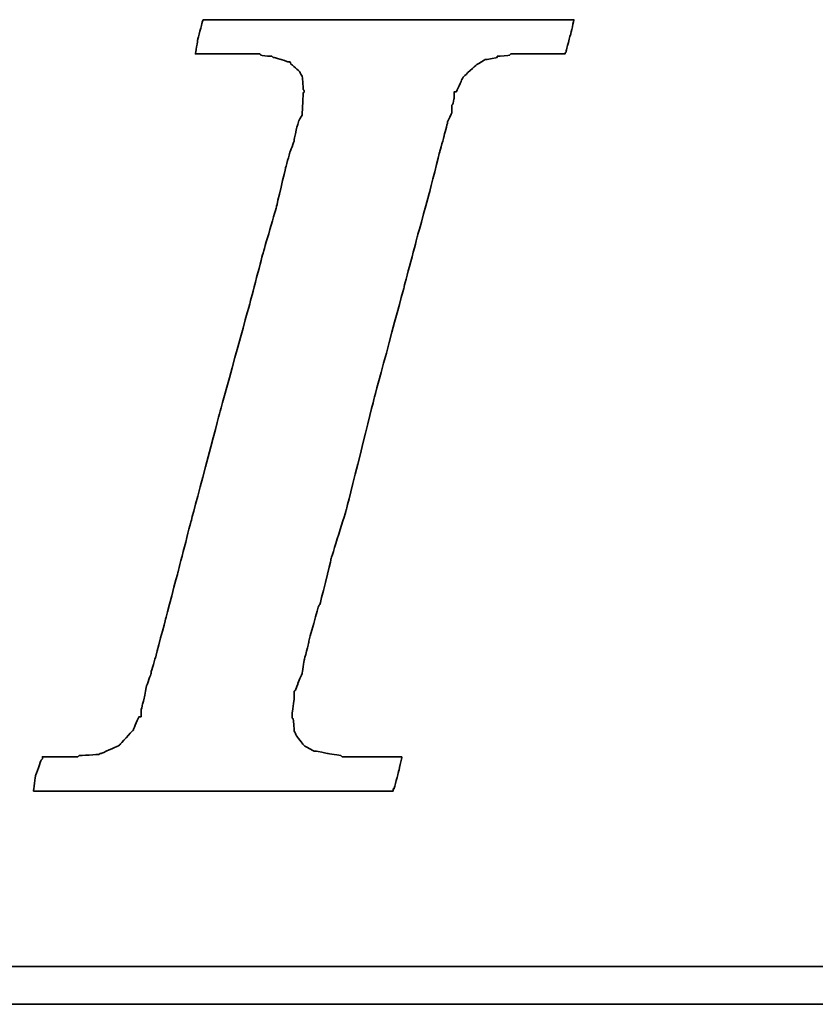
# Model space of a CAD drawing. Extents: x 31 to 308, y 40 to 134.
# Tile 30 of 47: x 135.49 to 136.95, y 90.62 to 92.43. Entities that reach past the tile are written whole.
import ezdxf

# ---------------------------------------------------------------- set-up
doc = ezdxf.new("R2010")
doc.units = 0
doc.header["$MEASUREMENT"] = 0
doc.layers.add('DIM', color=4, linetype='CONTINUOUS')
doc.layers.add('layer 1', color=7, linetype='CONTINUOUS')

# ---------------------------------------------------------------- blocks, each defined once
blk = doc.blocks.new('TBI MOTION logo(完整正式版)')
at = {"layer": 'layer 1', "color": 22, "lineweight": 35}
for points, knots in [([(-40.59125, -7.94375), (-40.59125, -7.94375), (-40.97375, -7.94375), (-40.97375, -7.94375), (-40.97375, -7.94375), (-40.97375, -7.94375), (-41.38125, -7.94375), (-41.38125, -7.94375), (-41.38125, -7.94375), (-41.38125, -7.94375), (-41.54875, -7.94375), (-41.54875, -7.94375), (-41.54875, -7.94375), (-41.54875, -7.94375), (-41.59875, -7.94375), (-41.59875, -7.94375), (-41.59875, -7.94375), (-41.59875, -7.94375), (-41.88375, -7.94375), (-41.88375, -7.94375), (-41.88375, -7.94375), (-41.88375, -7.94375), (-41.90875, -7.91875), (-41.90875, -7.91875), (-41.90875, -7.91875), (-41.90875, -7.91875), (-42.19875, -7.87125), (-42.19875, -7.87125), (-42.19875, -7.87125), (-42.19875, -7.87125), (-42.43875, -7.82375), (-42.43875, -7.82375), (-42.43875, -7.82375), (-42.43875, -7.82375), (-42.45875, -7.82375), (-42.45875, -7.82375), (-42.45875, -7.82375), (-42.45875, -7.82375), (-42.48625, -7.82375), (-42.48625, -7.82375), (-42.48625, -7.82375), (-42.48625, -7.82375), (-42.67625, -7.72375), (-42.67625, -7.72375), (-42.67625, -7.72375), (-42.67625, -7.72375), (-42.70125, -7.70375), (-42.70125, -7.70375), (-42.70125, -7.70375), (-42.70125, -7.70375), (-42.72375, -7.67875), (-42.72375, -7.67875), (-42.72375, -7.67875), (-42.72375, -7.67875), (-42.86875, -7.48875), (-42.86875, -7.48875), (-42.86875, -7.48875), (-42.86875, -7.48875), (-42.89375, -7.43875), (-42.89375, -7.43875), (-42.89375, -7.43875), (-42.89375, -7.43875), (-42.91875, -7.38875), (-42.91875, -7.38875), (-42.91875, -7.38875), (-42.91875, -7.38875), (-42.93875, -7.12875), (-42.93875, -7.12875), (-42.93875, -7.12875), (-42.93875, -7.12875), (-42.96375, -7.10375), (-42.96375, -7.10375), (-42.96375, -7.10375), (-42.96375, -7.10375), (-42.96375, -7.05375), (-42.96375, -7.05375), (-42.96375, -7.05375), (-42.96375, -7.05375), (-42.96375, -7.00875), (-42.96375, -7.00875), (-42.96375, -7.00875), (-42.96375, -7.00875), (-42.91875, -6.69625), (-42.91875, -6.69625), (-42.91875, -6.69625), (-42.91875, -6.69625), (-42.91875, -6.62375), (-42.91875, -6.62375), (-42.91875, -6.62375), (-42.91875, -6.62375), (-42.91875, -6.59625), (-42.91875, -6.59625), (-42.91875, -6.59625), (-42.91875, -6.59625), (-42.91875, -6.57375), (-42.91875, -6.57375), (-42.91875, -6.57375), (-42.91875, -6.57375), (-42.91875, -6.52875), (-42.91875, -6.52875), (-42.91875, -6.52875), (-42.91875, -6.52875), (-42.89375, -6.50375), (-42.89375, -6.50375), (-42.89375, -6.50375), (-42.89375, -6.50375), (-42.84375, -6.38375), (-42.84375, -6.38375), (-42.84375, -6.38375), (-42.84375, -6.38375), (-42.84375, -6.35875), (-42.84375, -6.35875), (-42.84375, -6.35875), (-42.84375, -6.35875), (-42.74625, -6.14375), (-42.74625, -6.14375), (-42.74625, -6.14375), (-42.74625, -6.14375), (-42.70125, -5.85375), (-42.70125, -5.85375), (-42.70125, -5.85375), (-42.70125, -5.85375), (-42.60375, -5.47125), (-42.60375, -5.47125), (-42.60375, -5.47125), (-42.60375, -5.47125), (-42.60375, -5.44875), (-42.60375, -5.44875), (-42.60375, -5.44875), (-42.60375, -5.44875), (-42.38875, -4.67875), (-42.38875, -4.67875), (-42.38875, -4.67875), (-42.38875, -4.67875), (-42.36375, -4.65375), (-42.36375, -4.65375), (-42.36375, -4.65375), (-42.36375, -4.65375), (-42.12375, -3.69625), (-42.12375, -3.69625), (-42.12375, -3.69625), (-42.12375, -3.69625), (-42.12375, -3.67374), (-42.12375, -3.67374), (-42.12375, -3.67374), (-42.12375, -3.67374), (-41.78875, -2.59374), (-41.78875, -2.59374), (-41.78875, -2.59374), (-41.78875, -2.59374), (-41.18875, -0.19375), (-41.18875, -0.19375), (-41.18875, -0.19375), (-41.18875, -0.19375), (-40.54375, 2.20624), (-40.54375, 2.20624), (-40.54375, 2.20624), (-40.54375, 2.20624), (-40.25375, 3.30875), (-40.25375, 3.30875), (-40.25375, 3.30875), (-40.25375, 3.30875), (-39.98875, 4.27125), (-39.98875, 4.27125), (-39.98875, 4.27125), (-39.98875, 4.27125), (-39.77375, 5.13125), (-39.77375, 5.13125), (-39.77375, 5.13125), (-39.77375, 5.13125), (-39.67875, 5.47125), (-39.67875, 5.47125), (-39.67875, 5.47125), (-39.67875, 5.47125), (-39.60375, 5.75625), (-39.60375, 5.75625), (-39.60375, 5.75625), (-39.60375, 5.75625), (-39.60375, 5.78125), (-39.60375, 5.78125), (-39.60375, 5.78125), (-39.60375, 5.78125), (-39.50875, 5.97125), (-39.50875, 5.97125), (-39.50875, 5.97125), (-39.50875, 5.97125), (-39.50875, 6.13875), (-39.50875, 6.13875), (-39.50875, 6.13875), (-39.50875, 6.13875), (-39.48625, 6.16625), (-39.48625, 6.16625), (-39.48625, 6.16625), (-39.48625, 6.16625), (-39.46125, 6.28625), (-39.46125, 6.28625), (-39.46125, 6.28625), (-39.46125, 6.28625), (-39.46125, 6.42625), (-39.46125, 6.42625), (-39.46125, 6.42625), (-39.46125, 6.42625), (-39.41375, 6.42625), (-39.41375, 6.42625), (-39.41375, 6.42625), (-39.41375, 6.42625), (-39.29375, 6.69125), (-39.29375, 6.69125), (-39.29375, 6.69125), (-39.29375, 6.69125), (-39.26875, 6.74125), (-39.26875, 6.74125), (-39.26875, 6.74125), (-39.26875, 6.74125), (-39.24375, 6.76625), (-39.24375, 6.76625), (-39.24375, 6.76625), (-39.24375, 6.76625), (-38.98375, 7.00624), (-38.98375, 7.00624), (-38.98375, 7.00624), (-38.98375, 7.00624), (-38.95625, 7.02624), (-38.95625, 7.02624), (-38.95625, 7.02624), (-38.95625, 7.02624), (-38.78875, 7.12624), (-38.78875, 7.12624), (-38.78875, 7.12624), (-38.78875, 7.12624), (-38.76375, 7.12624), (-38.76375, 7.12624), (-38.76375, 7.12624), (-38.76375, 7.12624), (-38.74375, 7.12624), (-38.74375, 7.12624), (-38.74375, 7.12624), (-38.74375, 7.12624), (-38.52875, 7.17125), (-38.52875, 7.17125), (-38.52875, 7.17125), (-38.52875, 7.17125), (-38.52875, 7.19624), (-38.52875, 7.19624), (-38.52875, 7.19624), (-38.52875, 7.19624), (-38.50375, 7.19624), (-38.50375, 7.19624), (-38.50375, 7.19624), (-38.50375, 7.19624), (-38.26125, 7.21875), (-38.26125, 7.21875), (-38.26125, 7.21875), (-38.26125, 7.21875), (-38.23875, 7.24624), (-38.23875, 7.24624), (-38.23875, 7.24624), (-38.23875, 7.24624), (-38.21625, 7.24624), (-38.21625, 7.24624), (-38.21625, 7.24624), (-38.21625, 7.24624), (-38.18875, 7.24624), (-38.18875, 7.24624), (-38.18875, 7.24624), (-38.18875, 7.24624), (-37.90375, 7.24624), (-37.90375, 7.24624), (-37.90375, 7.24624), (-37.90375, 7.24624), (-37.85375, 7.24624), (-37.85375, 7.24624), (-37.85375, 7.24624), (-37.85375, 7.24624), (-37.75875, 7.24624), (-37.75875, 7.24624), (-37.75875, 7.24624), (-37.75875, 7.24624), (-37.42375, 7.24624), (-37.42375, 7.24624), (-37.42375, 7.24624), (-37.42375, 7.24624), (-37.08875, 7.24624), (-37.08875, 7.24624), (-37.08875, 7.24624), (-37.08875, 7.24624), (-37.06375, 7.24624), (-37.06375, 7.24624), (-37.06375, 7.24624), (-37.06375, 7.24624), (-37.06375, 7.26624), (-37.06375, 7.26624), (-37.06375, 7.26624), (-37.06375, 7.26624), (-37.03875, 7.29125), (-37.03875, 7.29125), (-37.03875, 7.29125), (-37.03875, 7.29125), (-37.03875, 7.31625), (-37.03875, 7.31625), (-37.03875, 7.31625), (-37.03875, 7.31625), (-36.94125, 7.67625), (-36.94125, 7.67625), (-36.94125, 7.67625), (-36.94125, 7.67625), (-36.86875, 7.98625), (-36.86875, 7.98625), (-36.86875, 7.98625), (-36.86875, 7.98625), (-36.98875, 7.98625), (-36.98875, 7.98625), (-36.98875, 7.98625), (-36.98875, 7.98625), (-37.42375, 7.98625), (-37.42375, 7.98625), (-37.42375, 7.98625), (-37.42375, 7.98625), (-37.94875, 7.98625), (-37.94875, 7.98625), (-37.94875, 7.98625), (-37.94875, 7.98625), (-38.57375, 7.98625), (-38.57375, 7.98625), (-38.57375, 7.98625), (-38.57375, 7.98625), (-39.29375, 7.98625), (-39.29375, 7.98625), (-39.29375, 7.98625), (-39.29375, 7.98625), (-40.82875, 7.98625), (-40.82875, 7.98625), (-40.82875, 7.98625), (-40.82875, 7.98625), (-42.36375, 7.98625), (-42.36375, 7.98625), (-42.36375, 7.98625), (-42.36375, 7.98625), (-43.08375, 7.98625), (-43.08375, 7.98625), (-43.08375, 7.98625), (-43.08375, 7.98625), (-43.70875, 7.98625), (-43.70875, 7.98625), (-43.70875, 7.98625), (-43.70875, 7.98625), (-44.23375, 7.98625), (-44.23375, 7.98625), (-44.23375, 7.98625), (-44.23375, 7.98625), (-44.66875, 7.98625), (-44.66875, 7.98625), (-44.66875, 7.98625), (-44.66875, 7.98625), (-44.88375, 7.98625), (-44.88375, 7.98625), (-44.88375, 7.98625), (-44.88375, 7.98625), (-44.90875, 7.94125), (-44.90875, 7.94125), (-44.90875, 7.94125), (-44.90875, 7.94125), (-44.90875, 7.91625), (-44.90875, 7.91625), (-44.90875, 7.91625), (-44.90875, 7.91625), (-45.00375, 7.55625), (-45.00375, 7.55625), (-45.00375, 7.55625), (-45.00375, 7.55625), (-45.05375, 7.24624), (-45.05375, 7.24624), (-45.05375, 7.24624), (-45.05375, 7.24624), (-44.61875, 7.24624), (-44.61875, 7.24624), (-44.61875, 7.24624), (-44.61875, 7.24624), (-44.11375, 7.24624), (-44.11375, 7.24624), (-44.11375, 7.24624), (-44.11375, 7.24624), (-43.99375, 7.24624), (-43.99375, 7.24624), (-43.99375, 7.24624), (-43.99375, 7.24624), (-43.94625, 7.24624), (-43.94625, 7.24624), (-43.94625, 7.24624), (-43.94625, 7.24624), (-43.92374, 7.24624), (-43.92374, 7.24624), (-43.92374, 7.24624), (-43.92374, 7.24624), (-43.65875, 7.24624), (-43.65875, 7.24624), (-43.65875, 7.24624), (-43.65875, 7.24624), (-43.63875, 7.21875), (-43.63875, 7.21875), (-43.63875, 7.21875), (-43.63875, 7.21875), (-43.46875, 7.19624), (-43.46875, 7.19624), (-43.46875, 7.19624), (-43.46875, 7.19624), (-43.39875, 7.19624), (-43.39875, 7.19624), (-43.39875, 7.19624), (-43.39875, 7.19624), (-43.37125, 7.17125), (-43.37125, 7.17125), (-43.37125, 7.17125), (-43.37125, 7.17125), (-43.34875, 7.17125), (-43.34875, 7.17125), (-43.34875, 7.17125), (-43.34875, 7.17125), (-43.20375, 7.12624), (-43.20375, 7.12624), (-43.20375, 7.12624), (-43.20375, 7.12624), (-43.05875, 7.07624), (-43.05875, 7.07624), (-43.05875, 7.07624), (-43.05875, 7.07624), (-43.01375, 7.07624), (-43.01375, 7.07624), (-43.01375, 7.07624), (-43.01375, 7.07624), (-42.98875, 7.02624), (-42.98875, 7.02624), (-42.98875, 7.02624), (-42.98875, 7.02624), (-42.79875, 6.86125), (-42.79875, 6.86125), (-42.79875, 6.86125), (-42.79875, 6.86125), (-42.77375, 6.81125), (-42.77375, 6.81125), (-42.77375, 6.81125), (-42.77375, 6.81125), (-42.74625, 6.76625), (-42.74625, 6.76625), (-42.74625, 6.76625), (-42.74625, 6.76625), (-42.72375, 6.47625), (-42.72375, 6.47625), (-42.72375, 6.47625), (-42.72375, 6.47625), (-42.70125, 6.45124), (-42.70125, 6.45124), (-42.70125, 6.45124), (-42.70125, 6.45124), (-42.70125, 6.42625), (-42.70125, 6.42625), (-42.70125, 6.42625), (-42.70125, 6.42625), (-42.72375, 6.40625), (-42.72375, 6.40625), (-42.72375, 6.40625), (-42.72375, 6.40625), (-42.74625, 5.97125), (-42.74625, 5.97125), (-42.74625, 5.97125), (-42.74625, 5.97125), (-42.74625, 5.94625), (-42.74625, 5.94625), (-42.74625, 5.94625), (-42.74625, 5.94625), (-42.74625, 5.92625), (-42.74625, 5.92625), (-42.74625, 5.92625), (-42.74625, 5.92625), (-42.77375, 5.87625), (-42.77375, 5.87625), (-42.77375, 5.87625), (-42.77375, 5.87625), (-42.81875, 5.80625), (-42.81875, 5.80625), (-42.81875, 5.80625), (-42.81875, 5.80625), (-42.86875, 5.63625), (-42.86875, 5.63625), (-42.86875, 5.63625), (-42.86875, 5.63625), (-42.91875, 5.39625), (-42.91875, 5.39625), (-42.91875, 5.39625), (-42.91875, 5.39625), (-42.91875, 5.37124), (-42.91875, 5.37124), (-42.91875, 5.37124), (-42.91875, 5.37124), (-43.01375, 5.10874), (-43.01375, 5.10874), (-43.01375, 5.10874), (-43.01375, 5.10874), (-43.10875, 4.77124), (-43.10875, 4.77124), (-43.10875, 4.77124), (-43.10875, 4.77124), (-43.29875, 3.95625), (-43.29875, 3.95625), (-43.29875, 3.95625), (-43.29875, 3.95625), (-43.58875, 2.95125), (-43.58875, 2.95125), (-43.58875, 2.95125), (-43.58875, 2.95125), (-43.87375, 1.87125), (-43.87375, 1.87125), (-43.87375, 1.87125), (-43.87375, 1.87125), (-44.52625, -0.50374), (-44.52625, -0.50374), (-44.52625, -0.50374), (-44.52625, -0.50374), (-45.14875, -2.85375), (-45.14875, -2.85375), (-45.14875, -2.85375), (-45.14875, -2.85375), (-45.43375, -3.95875), (-45.43375, -3.95875), (-45.43375, -3.95875), (-45.43375, -3.95875), (-45.69875, -4.96875), (-45.69875, -4.96875), (-45.69875, -4.96875), (-45.69875, -4.96875), (-45.91375, -5.78375), (-45.91375, -5.78375), (-45.91375, -5.78375), (-45.91375, -5.78375), (-46.01375, -6.11875), (-46.01375, -6.11875), (-46.01375, -6.11875), (-46.01375, -6.11875), (-46.01375, -6.14375), (-46.01375, -6.14375), (-46.01375, -6.14375), (-46.01375, -6.14375), (-46.10875, -6.40875), (-46.10875, -6.40875), (-46.10875, -6.40875), (-46.10875, -6.40875), (-46.15375, -6.64875), (-46.15375, -6.64875), (-46.15375, -6.64875), (-46.15375, -6.64875), (-46.20375, -6.83875), (-46.20375, -6.83875), (-46.20375, -6.83875), (-46.20375, -6.83875), (-46.22875, -6.93375), (-46.22875, -6.93375), (-46.22875, -6.93375), (-46.22875, -6.93375), (-46.22875, -7.07875), (-46.22875, -7.07875), (-46.22875, -7.07875), (-46.22875, -7.07875), (-46.27375, -7.07875), (-46.27375, -7.07875), (-46.27375, -7.07875), (-46.27375, -7.07875), (-46.39375, -7.34375), (-46.39375, -7.34375), (-46.39375, -7.34375), (-46.39375, -7.34375), (-46.39375, -7.36875), (-46.39375, -7.36875), (-46.39375, -7.36875), (-46.39375, -7.36875), (-46.42125, -7.38875), (-46.42125, -7.38875), (-46.42125, -7.38875), (-46.42125, -7.38875), (-46.68375, -7.67875), (-46.68375, -7.67875), (-46.68375, -7.67875), (-46.68375, -7.67875), (-46.70875, -7.70375), (-46.70875, -7.70375), (-46.70875, -7.70375), (-46.70875, -7.70375), (-46.75375, -7.72375), (-46.75375, -7.72375), (-46.75375, -7.72375), (-46.75375, -7.72375), (-47.08875, -7.87125), (-47.08875, -7.87125), (-47.08875, -7.87125), (-47.08875, -7.87125), (-47.11625, -7.87125), (-47.11625, -7.87125), (-47.11625, -7.87125), (-47.11625, -7.87125), (-47.13875, -7.89375), (-47.13875, -7.89375), (-47.13875, -7.89375), (-47.13875, -7.89375), (-47.56875, -7.91875), (-47.56875, -7.91875), (-47.56875, -7.91875), (-47.56875, -7.91875), (-47.59625, -7.94375), (-47.59625, -7.94375), (-47.59625, -7.94375), (-47.59625, -7.94375), (-47.64375, -7.94375), (-47.64375, -7.94375), (-47.64375, -7.94375), (-47.64375, -7.94375), (-47.73625, -7.94375), (-47.73625, -7.94375), (-47.73625, -7.94375), (-47.73625, -7.94375), (-48.07375, -7.94375), (-48.07375, -7.94375), (-48.07375, -7.94375), (-48.07375, -7.94375), (-48.36125, -7.94375), (-48.36125, -7.94375), (-48.36125, -7.94375), (-48.36125, -7.94375), (-48.36125, -7.96625), (-48.36125, -7.96625), (-48.36125, -7.96625), (-48.36125, -7.96625), (-48.36125, -7.99125), (-48.36125, -7.99125), (-48.36125, -7.99125), (-48.36125, -7.99125), (-48.38875, -8.01375), (-48.38875, -8.01375), (-48.38875, -8.01375), (-48.38875, -8.01375), (-48.50875, -8.34875), (-48.50875, -8.34875), (-48.50875, -8.34875), (-48.50875, -8.34875), (-48.55375, -8.68625), (-48.55375, -8.68625), (-48.55375, -8.68625), (-48.55375, -8.68625), (-48.45875, -8.68625), (-48.45875, -8.68625), (-48.45875, -8.68625), (-48.45875, -8.68625), (-48.07375, -8.68625), (-48.07375, -8.68625), (-48.07375, -8.68625), (-48.07375, -8.68625), (-47.52375, -8.68625), (-47.52375, -8.68625), (-47.52375, -8.68625), (-47.52375, -8.68625), (-46.92375, -8.68625), (-46.92375, -8.68625), (-46.92375, -8.68625), (-46.92375, -8.68625), (-46.25375, -8.68625), (-46.25375, -8.68625), (-46.25375, -8.68625), (-46.25375, -8.68625), (-46.20375, -8.68625), (-46.20375, -8.68625), (-46.20375, -8.68625), (-46.20375, -8.68625), (-44.71375, -8.68625), (-44.71375, -8.68625), (-44.71375, -8.68625), (-44.71375, -8.68625), (-43.22875, -8.68625), (-43.22875, -8.68625), (-43.22875, -8.68625), (-43.22875, -8.68625), (-42.55875, -8.68625), (-42.55875, -8.68625), (-42.55875, -8.68625), (-42.55875, -8.68625), (-42.50875, -8.68625), (-42.50875, -8.68625), (-42.50875, -8.68625), (-42.50875, -8.68625), (-41.93375, -8.68625), (-41.93375, -8.68625), (-41.93375, -8.68625), (-41.93375, -8.68625), (-41.38125, -8.68625), (-41.38125, -8.68625), (-41.38125, -8.68625), (-41.38125, -8.68625), (-40.97375, -8.68625), (-40.97375, -8.68625), (-40.97375, -8.68625), (-40.97375, -8.68625), (-40.78125, -8.68625), (-40.78125, -8.68625), (-40.78125, -8.68625), (-40.78125, -8.68625), (-40.78125, -8.63875), (-40.78125, -8.63875), (-40.78125, -8.63875), (-40.78125, -8.63875), (-40.75875, -8.63875), (-40.75875, -8.63875), (-40.75875, -8.63875), (-40.75875, -8.63875), (-40.66375, -8.27875), (-40.66375, -8.27875), (-40.66375, -8.27875), (-40.66375, -8.27875), (-40.59125, -7.94375), (-40.59125, -7.94375)], [0, 0, 0, 0, 0.00558659, 0.00558659, 0.00558659, 0.0055866, 0.01117318, 0.01117318, 0.01117318, 0.01117319, 0.01675978, 0.01675978, 0.01675978, 0.01675979, 0.02234637, 0.02234637, 0.02234637, 0.02234638, 0.02793296, 0.02793296, 0.02793296, 0.02793297, 0.03351955, 0.03351955, 0.03351955, 0.03351956, 0.03910615, 0.03910615, 0.03910615, 0.03910616, 0.04469274, 0.04469274, 0.04469274, 0.04469275, 0.05027933, 0.05027933, 0.05027933, 0.05027934, 0.05586592, 0.05586592, 0.05586592, 0.05586593, 0.06145251, 0.06145251, 0.06145251, 0.06145252, 0.06703911, 0.06703911, 0.06703911, 0.06703912, 0.0726257, 0.0726257, 0.0726257, 0.07262571, 0.07821229, 0.07821229, 0.07821229, 0.0782123, 0.08379888, 0.08379888, 0.08379888, 0.08379889, 0.08938547, 0.08938547, 0.08938547, 0.08938548, 0.09497207, 0.09497207, 0.09497207, 0.09497208, 0.10055866, 0.10055866, 0.10055866, 0.10055867, 0.10614525, 0.10614525, 0.10614525, 0.10614526, 0.11173184, 0.11173184, 0.11173184, 0.11173185, 0.11731844, 0.11731844, 0.11731844, 0.11731845, 0.12290503, 0.12290503, 0.12290503, 0.12290504, 0.12849162, 0.12849162, 0.12849162, 0.12849163, 0.13407821, 0.13407821, 0.13407821, 0.13407822, 0.1396648, 0.1396648, 0.1396648, 0.13966481, 0.1452514, 0.1452514, 0.1452514, 0.14525141, 0.15083799, 0.15083799, 0.15083799, 0.150838, 0.15642458, 0.15642458, 0.15642458, 0.15642459, 0.16201117, 0.16201117, 0.16201117, 0.16201118, 0.16759777, 0.16759777, 0.16759777, 0.16759778, 0.17318436, 0.17318436, 0.17318436, 0.17318437, 0.17877095, 0.17877095, 0.17877095, 0.17877096, 0.18435754, 0.18435754, 0.18435754, 0.18435755, 0.18994413, 0.18994413, 0.18994413, 0.18994414, 0.19553073, 0.19553073, 0.19553073, 0.19553074, 0.20111732, 0.20111732, 0.20111732, 0.20111733, 0.20670391, 0.20670391, 0.20670391, 0.20670392, 0.2122905, 0.2122905, 0.2122905, 0.21229051, 0.21787709, 0.21787709, 0.21787709, 0.2178771, 0.22346369, 0.22346369, 0.22346369, 0.2234637, 0.22905028, 0.22905028, 0.22905028, 0.22905029, 0.23463687, 0.23463687, 0.23463687, 0.23463688, 0.24022346, 0.24022346, 0.24022346, 0.24022347, 0.24581006, 0.24581006, 0.24581006, 0.24581007, 0.25139665, 0.25139665, 0.25139665, 0.25139666, 0.25698324, 0.25698324, 0.25698324, 0.25698325, 0.26256983, 0.26256983, 0.26256983, 0.26256984, 0.26815642, 0.26815642, 0.26815642, 0.26815643, 0.27374302, 0.27374302, 0.27374302, 0.27374303, 0.27932961, 0.27932961, 0.27932961, 0.27932962, 0.2849162, 0.2849162, 0.2849162, 0.28491621, 0.29050279, 0.29050279, 0.29050279, 0.2905028, 0.29608939, 0.29608939, 0.29608939, 0.2960894, 0.30167598, 0.30167598, 0.30167598, 0.30167599, 0.30726257, 0.30726257, 0.30726257, 0.30726258, 0.31284916, 0.31284916, 0.31284916, 0.31284917, 0.31843575, 0.31843575, 0.31843575, 0.31843576, 0.32402235, 0.32402235, 0.32402235, 0.32402236, 0.32960894, 0.32960894, 0.32960894, 0.32960895, 0.33519553, 0.33519553, 0.33519553, 0.33519554, 0.34078212, 0.34078212, 0.34078212, 0.34078213, 0.34636872, 0.34636872, 0.34636872, 0.34636873, 0.35195531, 0.35195531, 0.35195531, 0.35195532, 0.3575419, 0.3575419, 0.3575419, 0.35754191, 0.36312849, 0.36312849, 0.36312849, 0.3631285, 0.36871508, 0.36871508, 0.36871508, 0.36871509, 0.37430168, 0.37430168, 0.37430168, 0.37430169, 0.37988827, 0.37988827, 0.37988827, 0.37988828, 0.38547486, 0.38547486, 0.38547486, 0.38547487, 0.39106145, 0.39106145, 0.39106145, 0.39106146, 0.39664804, 0.39664804, 0.39664804, 0.39664805, 0.40223464, 0.40223464, 0.40223464, 0.40223465, 0.40782123, 0.40782123, 0.40782123, 0.40782124, 0.41340782, 0.41340782, 0.41340782, 0.41340783, 0.41899441, 0.41899441, 0.41899441, 0.41899442, 0.42458101, 0.42458101, 0.42458101, 0.42458102, 0.4301676, 0.4301676, 0.4301676, 0.43016761, 0.43575419, 0.43575419, 0.43575419, 0.4357542, 0.44134078, 0.44134078, 0.44134078, 0.44134079, 0.44692737, 0.44692737, 0.44692737, 0.44692738, 0.45251397, 0.45251397, 0.45251397, 0.45251398, 0.45810056, 0.45810056, 0.45810056, 0.45810057, 0.46368715, 0.46368715, 0.46368715, 0.46368716, 0.46927374, 0.46927374, 0.46927374, 0.46927375, 0.47486034, 0.47486034, 0.47486034, 0.47486035, 0.48044693, 0.48044693, 0.48044693, 0.48044694, 0.48603352, 0.48603352, 0.48603352, 0.48603353, 0.49162011, 0.49162011, 0.49162011, 0.49162012, 0.4972067, 0.4972067, 0.4972067, 0.49720671, 0.5027933, 0.5027933, 0.5027933, 0.50279331, 0.50837989, 0.50837989, 0.50837989, 0.5083799, 0.51396648, 0.51396648, 0.51396648, 0.51396649, 0.51955307, 0.51955307, 0.51955307, 0.51955308, 0.52513966, 0.52513966, 0.52513966, 0.52513967, 0.53072626, 0.53072626, 0.53072626, 0.53072627, 0.53631285, 0.53631285, 0.53631285, 0.53631286, 0.54189944, 0.54189944, 0.54189944, 0.54189945, 0.54748603, 0.54748603, 0.54748603, 0.54748604, 0.55307263, 0.55307263, 0.55307263, 0.55307264, 0.55865922, 0.55865922, 0.55865922, 0.55865923, 0.56424581, 0.56424581, 0.56424581, 0.56424582, 0.5698324, 0.5698324, 0.5698324, 0.56983241, 0.57541899, 0.57541899, 0.57541899, 0.575419, 0.58100559, 0.58100559, 0.58100559, 0.5810056, 0.58659218, 0.58659218, 0.58659218, 0.58659219, 0.59217877, 0.59217877, 0.59217877, 0.59217878, 0.59776536, 0.59776536, 0.59776536, 0.59776537, 0.60335196, 0.60335196, 0.60335196, 0.60335197, 0.60893855, 0.60893855, 0.60893855, 0.60893856, 0.61452514, 0.61452514, 0.61452514, 0.61452515, 0.62011173, 0.62011173, 0.62011173, 0.62011174, 0.62569832, 0.62569832, 0.62569832, 0.62569833, 0.63128492, 0.63128492, 0.63128492, 0.63128493, 0.63687151, 0.63687151, 0.63687151, 0.63687152, 0.6424581, 0.6424581, 0.6424581, 0.64245811, 0.64804469, 0.64804469, 0.64804469, 0.6480447, 0.65363128, 0.65363128, 0.65363128, 0.65363129, 0.65921788, 0.65921788, 0.65921788, 0.65921789, 0.66480447, 0.66480447, 0.66480447, 0.66480448, 0.67039106, 0.67039106, 0.67039106, 0.67039107, 0.67597765, 0.67597765, 0.67597765, 0.67597766, 0.68156425, 0.68156425, 0.68156425, 0.68156426, 0.68715084, 0.68715084, 0.68715084, 0.68715085, 0.69273743, 0.69273743, 0.69273743, 0.69273744, 0.69832402, 0.69832402, 0.69832402, 0.69832403, 0.70391061, 0.70391061, 0.70391061, 0.70391062, 0.70949721, 0.70949721, 0.70949721, 0.70949722, 0.7150838, 0.7150838, 0.7150838, 0.71508381, 0.72067039, 0.72067039, 0.72067039, 0.7206704, 0.72625698, 0.72625698, 0.72625698, 0.72625699, 0.73184358, 0.73184358, 0.73184358, 0.73184359, 0.73743017, 0.73743017, 0.73743017, 0.73743018, 0.74301676, 0.74301676, 0.74301676, 0.74301677, 0.74860335, 0.74860335, 0.74860335, 0.74860336, 0.75418994, 0.75418994, 0.75418994, 0.75418995, 0.75977654, 0.75977654, 0.75977654, 0.75977655, 0.76536313, 0.76536313, 0.76536313, 0.76536314, 0.77094972, 0.77094972, 0.77094972, 0.77094973, 0.77653631, 0.77653631, 0.77653631, 0.77653632, 0.78212291, 0.78212291, 0.78212291, 0.78212292, 0.7877095, 0.7877095, 0.7877095, 0.78770951, 0.79329609, 0.79329609, 0.79329609, 0.7932961, 0.79888268, 0.79888268, 0.79888268, 0.79888269, 0.80446927, 0.80446927, 0.80446927, 0.80446928, 0.81005587, 0.81005587, 0.81005587, 0.81005588, 0.81564246, 0.81564246, 0.81564246, 0.81564247, 0.82122905, 0.82122905, 0.82122905, 0.82122906, 0.82681564, 0.82681564, 0.82681564, 0.82681565, 0.83240223, 0.83240223, 0.83240223, 0.83240224, 0.83798883, 0.83798883, 0.83798883, 0.83798884, 0.84357542, 0.84357542, 0.84357542, 0.84357543, 0.84916201, 0.84916201, 0.84916201, 0.84916202, 0.8547486, 0.8547486, 0.8547486, 0.85474861, 0.8603352, 0.8603352, 0.8603352, 0.86033521, 0.86592179, 0.86592179, 0.86592179, 0.8659218, 0.87150838, 0.87150838, 0.87150838, 0.87150839, 0.87709497, 0.87709497, 0.87709497, 0.87709498, 0.88268156, 0.88268156, 0.88268156, 0.88268157, 0.88826816, 0.88826816, 0.88826816, 0.88826817, 0.89385475, 0.89385475, 0.89385475, 0.89385476, 0.89944134, 0.89944134, 0.89944134, 0.89944135, 0.90502793, 0.90502793, 0.90502793, 0.90502794, 0.91061453, 0.91061453, 0.91061453, 0.91061454, 0.91620112, 0.91620112, 0.91620112, 0.91620113, 0.92178771, 0.92178771, 0.92178771, 0.92178772, 0.9273743, 0.9273743, 0.9273743, 0.92737431, 0.93296089, 0.93296089, 0.93296089, 0.9329609, 0.93854749, 0.93854749, 0.93854749, 0.9385475, 0.94413408, 0.94413408, 0.94413408, 0.94413409, 0.94972067, 0.94972067, 0.94972067, 0.94972068, 0.95530726, 0.95530726, 0.95530726, 0.95530727, 0.96089385, 0.96089385, 0.96089385, 0.96089386, 0.96648045, 0.96648045, 0.96648045, 0.96648046, 0.97206704, 0.97206704, 0.97206704, 0.97206705, 0.97765363, 0.97765363, 0.97765363, 0.97765364, 0.98324022, 0.98324022, 0.98324022, 0.98324023, 0.98882682, 0.98882682, 0.98882682, 0.98882683, 0.99441341, 0.99441341, 0.99441341, 0.99441342, 1, 1, 1, 1]), ([(75.90875, -9.47875), (75.90875, -9.47875), (75.90875, -12.28625), (75.90875, -12.28625), (75.90875, -12.28625), (75.90875, -12.28625), (75.90875, -12.47875), (75.90875, -12.47875), (75.90875, -12.47875), (75.90875, -12.47875), (75.71625, -12.47875), (75.71625, -12.47875), (75.71625, -12.47875), (75.71625, -12.47875), (-88.32875, -12.47875), (-88.32875, -12.47875), (-88.32875, -12.47875), (-88.32875, -12.47875), (-88.32875, -13.29375), (-88.32875, -13.29375), (-88.32875, -13.29375), (-88.32875, -13.29375), (82.89125, -13.29375), (82.89125, -13.29375), (82.89125, -13.29375), (82.89125, -13.29375), (75.90875, -9.47875), (75.90875, -9.47875)], [0, 0, 0, 0, 0.14285714, 0.14285714, 0.14285714, 0.14285715, 0.28571429, 0.28571429, 0.28571429, 0.2857143, 0.42857143, 0.42857143, 0.42857143, 0.42857144, 0.57142857, 0.57142857, 0.57142857, 0.57142858, 0.71428571, 0.71428571, 0.71428571, 0.71428572, 0.85714286, 0.85714286, 0.85714286, 0.85714287, 1, 1, 1, 1])]:
    blk.add_open_spline(points, degree=3, knots=knots, dxfattribs=at)

msp = doc.modelspace()

# ---------------------------------------------------------------- block references
at = {"layer": 'DIM', "color": 0, "xscale": 0.0851363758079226, "yscale": 0.0851363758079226, "zscale": 0.0851363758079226}
msp.add_blockref('TBI MOTION logo(完整正式版)', (139.6493, 91.7487), dxfattribs=at)

doc.saveas('drawing.dxf')
